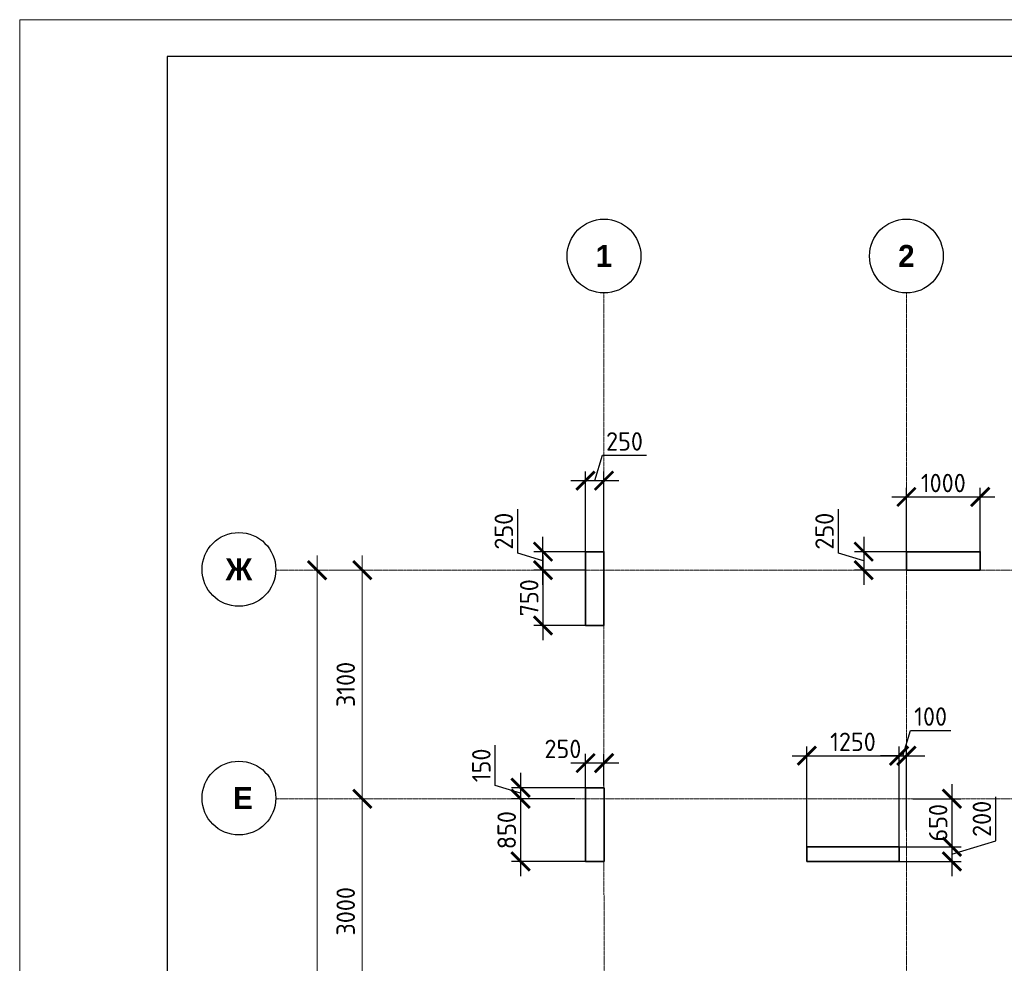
# Model space of a CAD drawing. Header units: millimetres. Extents: x 369815 to 1481759, y -423071 to -27917.
# Tile 30 of 256: x 436521 to 449869, y -301670 to -288878. Entities that reach past the tile are written whole.
import ezdxf

# ---------------------------------------------------------------- set-up
doc = ezdxf.new("R2010")
doc.units = ezdxf.units.MM
doc.linetypes.add('______5', pattern=[1100, 800, -100, 100, -100])
doc.linetypes.add('осевая', pattern=[50.8, 31.75, -6.35, 6.35, -6.35])
doc.layers.add('Колонна_ бетон', color=7, linetype='Continuous', lineweight=50, true_color=0xb4b496)
for name, color, linetype, lineweight in [('Оси', 40, '______5', 18), ('размер', 1, 'Continuous', 25), ('РАЗМЕРЫ', 1, 'Continuous', 9), ('ТОНКИЕ', 7, 'Continuous', 9)]:
    doc.layers.add(name, color=color, linetype=linetype, lineweight=lineweight)
doc.layers.add('ТОЛСТЫЕ_ОСНОВНЫЕ', color=6, linetype='Continuous')
doc.styles.add('Century Gothic', font='GOTHIC.TTF')
doc.styles.add('GOST-2.304_Type-B', font='GOST_Common.ttf')
doc.dimstyles.new('СПДС', dxfattribs={"dimscale": 100, "dimtxt": 2.5, "dimasz": 2.5, "dimexe": 1.25, "dimexo": 0, "dimtad": 1, "dimdec": 0, "dimtxsty": 'GOST-2.304_Type-B', "dimblk": 'ARCHTICK', "dimcen": 2.5, "dimdle": 2, "dimadec": 0, "dimazin": 2, "dimtfac": 0.75, "dimtdec": 0, "dimtmove": 1, "dimatfit": 3, "dimfxl": 1, "dimtolj": 1, "dimarcsym": 1})

# ---------------------------------------------------------------- blocks, each defined once
blk = doc.blocks.new('_ArchTick')
at = {"color": 0, "linetype": 'ByBlock', "const_width": 0.15}
blk.add_lwpolyline([(-0.5, -0.5), (0.5, 0.5)], dxfattribs=at)
blk = doc.blocks.new('*D2368')
at = {"color": 0, "lineweight": -2, "transparency": 16777216}
for p, q in [((979756, -14893), (979756, 1907)), ((979756, 1707), (979881, 1707)), ((979756, -14693), (979881, -14693))]:
    blk.add_line(p, q, dxfattribs=at)
at = {"layer": 'DEFPOINTS', "color": 0, "transparency": 16777216}
for p in [(979756, 1707), (979756, 1707), (979756, -14693)]:
    blk.add_point(p, dxfattribs=at)
at = {"color": 0, "lineweight": -2, "transparency": 16777216, "xscale": 250, "yscale": 250, "zscale": 250}
for p, rotation in [((979756, 1707), 90), ((979756, -14693), 270)]:
    blk.add_blockref('_ArchTick', p, dxfattribs=dict(at, rotation=rotation))
at = {"color": 0, "transparency": 16777216, "insert": (979531, -6851), "char_height": 250, "width": 104166.67, "attachment_point": 5, "rotation": 90, "style": 'GOST-2.304_Type-B'}
blk.add_mtext('\\A1;16400', dxfattribs=at)
blk = doc.blocks.new('NSY101')
at = {"color": 0, "linetype": 'ByBlock', "lineweight": -2}
blk.add_circle((0, 0), 50, dxfattribs=at)
blk = doc.blocks.new('СЛОЖНЫЙ_ОБЪЕКТ_0')
at = {"layer": 'Оси', "color": 16, "linetype": 'Continuous', "lineweight": 25, "transparency": 33554687, "xscale": 9.999999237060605, "yscale": 9.999999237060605, "zscale": 9.999999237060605}
blk.add_blockref('NSY101', (8813, -989), dxfattribs=at)
at = {"layer": 'Оси', "color": 16, "linetype": 'Continuous', "lineweight": 25, "transparency": 33554687, "insert": (8813, -989), "char_height": 300, "width": 385, "attachment_point": 5, "style": 'Century Gothic'}
blk.add_mtext('\\A1;{\\fCentury Gothic|i0|b1;\\H300.000000;\\W1.000000;\\C16;2}\\P', dxfattribs=at)
blk = doc.blocks.new('СЛОЖНЫЙ_ОБЪЕКТ_28')
at = {"layer": 'Оси', "color": 16, "linetype": 'Continuous', "lineweight": 25, "transparency": 33554687, "xscale": 9.999999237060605, "yscale": 9.999999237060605, "zscale": 9.999999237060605}
blk.add_blockref('NSY101', (-12319, -3597), dxfattribs=at)
at = {"layer": 'Оси', "color": 16, "linetype": 'Continuous', "lineweight": 25, "transparency": 33554687, "insert": (-12319, -3597), "char_height": 300, "width": 540, "attachment_point": 5, "style": 'Century Gothic'}
blk.add_mtext('\\A1;{\\fCentury Gothic|i0|b1;\\H300.000000;\\W1.000000;\\C16;Ж}\\P', dxfattribs=at)
blk = doc.blocks.new('СЛОЖНЫЙ_ОБЪЕКТ_43')
at = {"layer": 'Оси', "color": 16, "linetype": 'Continuous', "lineweight": 25, "transparency": 33554687, "xscale": 9.999999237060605, "yscale": 9.999999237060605, "zscale": 9.999999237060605}
blk.add_blockref('NSY101', (5133, -989), dxfattribs=at)
at = {"layer": 'Оси', "color": 16, "linetype": 'Continuous', "lineweight": 25, "transparency": 33554687, "insert": (5133, -989), "char_height": 300, "width": 385, "attachment_point": 5, "style": 'Century Gothic'}
blk.add_mtext('\\A1;{\\fCentury Gothic|i0|b1;\\H300.000000;\\W1.000000;\\C16;1}\\P', dxfattribs=at)
blk = doc.blocks.new('СЛОЖНЫЙ_ОБЪЕКТ_62')
at = {"layer": 'Оси', "color": 16, "linetype": 'Continuous', "lineweight": 25, "transparency": 33554687, "xscale": 9.999999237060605, "yscale": 9.999999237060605, "zscale": 9.999999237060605}
blk.add_blockref('NSY101', (-12319, -6697), dxfattribs=at)
at = {"layer": 'Оси', "color": 16, "linetype": 'Continuous', "lineweight": 25, "transparency": 33554687, "insert": (-12319, -6697), "char_height": 300, "width": 480, "attachment_point": 5, "style": 'Century Gothic'}
blk.add_mtext('\\A1;{\\fCentury Gothic|i0|b1;\\H300.000000;\\W1.000000;\\C16; Е}\\P', dxfattribs=at)
blk = doc.blocks.new('*D2353')
at = {"color": 0, "lineweight": -2, "transparency": 16777216}
for p, q in [((980369, -4593), (980369, -1193)), ((980369, -1393), (980494, -1393)), ((980369, -4393), (980494, -4393))]:
    blk.add_line(p, q, dxfattribs=at)
at = {"layer": 'DEFPOINTS', "color": 0, "transparency": 16777216}
for p in [(980369, -1393), (980369, -1393), (980369, -4393)]:
    blk.add_point(p, dxfattribs=at)
at = {"color": 0, "lineweight": -2, "transparency": 16777216, "xscale": 250, "yscale": 250, "zscale": 250}
for p, rotation in [((980369, -1393), 90), ((980369, -4393), 270)]:
    blk.add_blockref('_ArchTick', p, dxfattribs=dict(at, rotation=rotation))
at = {"color": 0, "transparency": 16777216, "insert": (980144, -2918), "char_height": 250, "width": 83333.33, "attachment_point": 5, "rotation": 90, "style": 'GOST-2.304_Type-B'}
blk.add_mtext('\\A1;3000', dxfattribs=at)
blk = doc.blocks.new('*D2354')
at = {"color": 0, "lineweight": -2, "transparency": 16777216}
for p, q in [((980369, -1593), (980369, 1907)), ((979945, 1707), (980494, 1707)), ((980369, -1393), (980494, -1393))]:
    blk.add_line(p, q, dxfattribs=at)
at = {"layer": 'DEFPOINTS', "color": 0, "transparency": 16777216}
for p in [(979945, 1707), (980369, 1707), (980369, -1393)]:
    blk.add_point(p, dxfattribs=at)
at = {"color": 0, "lineweight": -2, "transparency": 16777216, "xscale": 250, "yscale": 250, "zscale": 250}
for p, rotation in [((980369, 1707), 90), ((980369, -1393), 270)]:
    blk.add_blockref('_ArchTick', p, dxfattribs=dict(at, rotation=rotation))
at = {"color": 0, "transparency": 16777216, "insert": (980144, 157), "char_height": 250, "width": 83333.33, "attachment_point": 5, "rotation": 90, "style": 'GOST-2.304_Type-B'}
blk.add_mtext('\\A1;3100', dxfattribs=at)
blk = doc.blocks.new('*D1406')
at = {"layer": 'DEFPOINTS', "color": 0, "transparency": 16777216}
for p in [(444192, -299290, 360), (443311, -299440), (444047, -299440)]:
    blk.add_point(p, dxfattribs=at)
at = {"layer": 'РАЗМЕРЫ', "color": 0, "lineweight": -2, "transparency": 16777216}
for p, q in [((442967, -299262), (442967, -298712)), ((443311, -299090), (443311, -299640)), ((443311, -299365), (442967, -299262)), ((444192, -299290), (443186, -299290)), ((444047, -299440), (443186, -299440))]:
    blk.add_line(p, q, dxfattribs=at)
at = {"layer": 'РАЗМЕРЫ', "color": 0, "lineweight": -2, "transparency": 16777216, "xscale": 250, "yscale": 250, "zscale": 250}
for p, rotation in [((443311, -299290), 90), ((443311, -299440), 270)]:
    blk.add_blockref('_ArchTick', p, dxfattribs=dict(at, rotation=rotation))
at = {"layer": 'РАЗМЕРЫ', "color": 0, "transparency": 16777216, "insert": (442779, -298987), "char_height": 250, "attachment_point": 5, "rotation": 90, "style": 'GOST-2.304_Type-B'}
blk.add_mtext('\\A1;150', dxfattribs=at)
blk = doc.blocks.new('*D1407')
at = {"layer": 'DEFPOINTS', "color": 0, "transparency": 16777216}
for p in [(443802, -299440), (443311, -300290), (444192, -300290, 360)]:
    blk.add_point(p, dxfattribs=at)
at = {"layer": 'РАЗМЕРЫ', "color": 0, "lineweight": -2, "transparency": 16777216}
for p, q in [((443311, -299240), (443311, -300490)), ((443802, -299440), (443186, -299440)), ((444192, -300290), (443186, -300290))]:
    blk.add_line(p, q, dxfattribs=at)
at = {"layer": 'РАЗМЕРЫ', "color": 0, "lineweight": -2, "transparency": 16777216, "xscale": 250, "yscale": 250, "zscale": 250}
for p, rotation in [((443311, -299440), 90), ((443311, -300290), 270)]:
    blk.add_blockref('_ArchTick', p, dxfattribs=dict(at, rotation=rotation))
at = {"layer": 'РАЗМЕРЫ', "color": 0, "transparency": 16777216, "insert": (443123, -299865), "char_height": 250, "attachment_point": 5, "rotation": 90, "style": 'GOST-2.304_Type-B'}
blk.add_mtext('\\A1;850', dxfattribs=at)
blk = doc.blocks.new('*D1408')
at = {"layer": 'DEFPOINTS', "color": 0, "transparency": 16777216}
for p in [(448442, -298856), (447192, -300140), (448442, -300140)]:
    blk.add_point(p, dxfattribs=at)
at = {"layer": 'РАЗМЕРЫ', "color": 0, "lineweight": -2, "transparency": 16777216}
for p, q in [((447192, -300140), (447192, -298731)), ((448442, -300140), (448442, -298731)), ((446992, -298856), (448642, -298856))]:
    blk.add_line(p, q, dxfattribs=at)
at = {"layer": 'РАЗМЕРЫ', "color": 0, "lineweight": -2, "transparency": 16777216, "xscale": 250, "yscale": 250, "zscale": 250, "rotation": 180}
blk.add_blockref('_ArchTick', (447192, -298856), dxfattribs=at)
at = {"layer": 'РАЗМЕРЫ', "color": 0, "lineweight": -2, "transparency": 16777216, "xscale": 250, "yscale": 250, "zscale": 250}
blk.add_blockref('_ArchTick', (448442, -298856), dxfattribs=at)
at = {"layer": 'РАЗМЕРЫ', "color": 0, "transparency": 16777216, "insert": (447817, -298668), "char_height": 250, "attachment_point": 5, "style": 'GOST-2.304_Type-B'}
blk.add_mtext('\\A1;1250', dxfattribs=at)
blk = doc.blocks.new('*D1409')
at = {"layer": 'DEFPOINTS', "color": 0, "transparency": 16777216}
for p in [(448542, -298856), (448442, -299861), (448542, -299861)]:
    blk.add_point(p, dxfattribs=at)
at = {"layer": 'РАЗМЕРЫ', "color": 0, "lineweight": -2, "transparency": 16777216}
for p, q in [((448492, -298856), (448595, -298512)), ((448595, -298512), (449145, -298512)), ((448442, -299861), (448442, -298731)), ((448542, -299861), (448542, -298731)), ((448442, -298856), (448192, -298856)), ((448442, -298856), (448542, -298856)), ((448542, -298856), (448792, -298856))]:
    blk.add_line(p, q, dxfattribs=at)
at = {"layer": 'РАЗМЕРЫ', "color": 0, "lineweight": -2, "transparency": 16777216, "xscale": 250, "yscale": 250, "zscale": 250}
blk.add_blockref('_ArchTick', (448442, -298856), dxfattribs=at)
at = {"layer": 'РАЗМЕРЫ', "color": 0, "lineweight": -2, "transparency": 16777216, "xscale": 250, "yscale": 250, "zscale": 250, "rotation": 180}
blk.add_blockref('_ArchTick', (448542, -298856), dxfattribs=at)
at = {"layer": 'РАЗМЕРЫ', "color": 0, "transparency": 16777216, "insert": (448870, -298325), "char_height": 250, "attachment_point": 5, "style": 'GOST-2.304_Type-B'}
blk.add_mtext('\\A1;100', dxfattribs=at)
blk = doc.blocks.new('*D1410')
at = {"layer": 'DEFPOINTS', "color": 0, "transparency": 16777216}
for p in [(448628, -299440, -560), (448442, -300090, -200), (449159, -300090)]:
    blk.add_point(p, dxfattribs=at)
at = {"layer": 'РАЗМЕРЫ', "color": 0, "lineweight": -2, "transparency": 16777216}
for p, q in [((449159, -299240), (449159, -300290)), ((448628, -299440), (449284, -299440)), ((448442, -300090), (449284, -300090))]:
    blk.add_line(p, q, dxfattribs=at)
at = {"layer": 'РАЗМЕРЫ', "color": 0, "lineweight": -2, "transparency": 16777216, "xscale": 250, "yscale": 250, "zscale": 250}
for p, rotation in [((449159, -299440), 90), ((449159, -300090), 270)]:
    blk.add_blockref('_ArchTick', p, dxfattribs=dict(at, rotation=rotation))
at = {"layer": 'РАЗМЕРЫ', "color": 0, "transparency": 16777216, "insert": (448972, -299765), "char_height": 250, "attachment_point": 5, "rotation": 90, "style": 'GOST-2.304_Type-B'}
blk.add_mtext('\\A1;650', dxfattribs=at)
blk = doc.blocks.new('*D1411')
at = {"layer": 'DEFPOINTS', "color": 0, "transparency": 16777216}
for p in [(448714, -300090), (448402, -300290, -200), (449159, -300290)]:
    blk.add_point(p, dxfattribs=at)
at = {"layer": 'РАЗМЕРЫ', "color": 0, "lineweight": -2, "transparency": 16777216}
for p, q in [((449753, -300012), (449753, -299412)), ((449159, -299890), (449159, -300490)), ((449159, -300190), (449753, -300012)), ((448714, -300090), (449284, -300090)), ((448402, -300290), (449284, -300290))]:
    blk.add_line(p, q, dxfattribs=at)
at = {"layer": 'РАЗМЕРЫ', "color": 0, "lineweight": -2, "transparency": 16777216, "xscale": 250, "yscale": 250, "zscale": 250}
for p, rotation in [((449159, -300090), 90), ((449159, -300290), 270)]:
    blk.add_blockref('_ArchTick', p, dxfattribs=dict(at, rotation=rotation))
at = {"layer": 'РАЗМЕРЫ', "color": 0, "transparency": 16777216, "insert": (449565, -299712), "char_height": 250, "attachment_point": 5, "rotation": 90, "style": 'GOST-2.304_Type-B'}
blk.add_mtext('\\A1;200', dxfattribs=at)
blk = doc.blocks.new('*D1397')
at = {"layer": 'DEFPOINTS', "color": 0, "transparency": 16777216}
for p in [(444192, -298956), (444442, -299258), (444192, -299340, -200)]:
    blk.add_point(p, dxfattribs=at)
at = {"layer": 'размер', "color": 0, "lineweight": -2, "transparency": 16777216}
for p, q in [((444192, -299340), (444192, -298831)), ((444442, -299258), (444442, -298831)), ((444642, -298956), (443992, -298956))]:
    blk.add_line(p, q, dxfattribs=at)
at = {"layer": 'размер', "color": 0, "lineweight": -2, "transparency": 16777216, "xscale": 250, "yscale": 250, "zscale": 250, "rotation": 180}
blk.add_blockref('_ArchTick', (444192, -298956), dxfattribs=at)
at = {"layer": 'размер', "color": 0, "lineweight": -2, "transparency": 16777216, "xscale": 250, "yscale": 250, "zscale": 250}
blk.add_blockref('_ArchTick', (444442, -298956), dxfattribs=at)
at = {"layer": 'размер', "color": 0, "transparency": 16777216, "insert": (443885, -298764), "char_height": 250, "attachment_point": 5, "style": 'GOST-2.304_Type-B'}
blk.add_mtext('\\A1;250', dxfattribs=at)
blk = doc.blocks.new('*D1599')
at = {"layer": 'DEFPOINTS', "color": 0, "transparency": 16777216}
for p in [(443615, -296090), (444192, -296090, -560), (444192, -296340, -560)]:
    blk.add_point(p, dxfattribs=at)
at = {"layer": 'РАЗМЕРЫ', "color": 0, "lineweight": -2, "transparency": 16777216}
for p, q in [((443272, -296112), (443272, -295512)), ((443615, -296540), (443615, -295890)), ((443615, -296215), (443272, -296112)), ((444192, -296090), (443490, -296090)), ((444192, -296340), (443490, -296340))]:
    blk.add_line(p, q, dxfattribs=at)
at = {"layer": 'РАЗМЕРЫ', "color": 0, "lineweight": -2, "transparency": 16777216, "xscale": 250, "yscale": 250, "zscale": 250}
for p, rotation in [((443615, -296090), 90), ((443615, -296340), 270)]:
    blk.add_blockref('_ArchTick', p, dxfattribs=dict(at, rotation=rotation))
at = {"layer": 'РАЗМЕРЫ', "color": 0, "transparency": 16777216, "insert": (443084, -295812), "char_height": 250, "attachment_point": 5, "rotation": 90, "style": 'GOST-2.304_Type-B'}
blk.add_mtext('\\A1;250', dxfattribs=at)
blk = doc.blocks.new('*D1600')
at = {"layer": 'DEFPOINTS', "color": 0, "transparency": 16777216}
for p in [(444192, -296340, -560), (443615, -297090), (444192, -297090, -560)]:
    blk.add_point(p, dxfattribs=at)
at = {"layer": 'РАЗМЕРЫ', "color": 0, "lineweight": -2, "transparency": 16777216}
for p, q in [((443615, -296140), (443615, -297290)), ((444192, -296340), (443490, -296340)), ((444192, -297090), (443490, -297090))]:
    blk.add_line(p, q, dxfattribs=at)
at = {"layer": 'РАЗМЕРЫ', "color": 0, "lineweight": -2, "transparency": 16777216, "xscale": 250, "yscale": 250, "zscale": 250}
for p, rotation in [((443615, -296340), 90), ((443615, -297090), 270)]:
    blk.add_blockref('_ArchTick', p, dxfattribs=dict(at, rotation=rotation))
at = {"layer": 'РАЗМЕРЫ', "color": 0, "transparency": 16777216, "insert": (443428, -296715), "char_height": 250, "attachment_point": 5, "rotation": 90, "style": 'GOST-2.304_Type-B'}
blk.add_mtext('\\A1;750', dxfattribs=at)
blk = doc.blocks.new('*D1601')
at = {"layer": 'DEFPOINTS', "color": 0, "transparency": 16777216}
for p in [(444442, -295127), (444192, -296090), (444442, -296090, -560)]:
    blk.add_point(p, dxfattribs=at)
at = {"layer": 'РАЗМЕРЫ', "color": 0, "lineweight": -2, "transparency": 16777216}
for p, q in [((444317, -295127), (444420, -294783)), ((444420, -294783), (445020, -294783)), ((443992, -295127), (444642, -295127)), ((444192, -296090), (444192, -295002)), ((444442, -296090), (444442, -295002))]:
    blk.add_line(p, q, dxfattribs=at)
at = {"layer": 'РАЗМЕРЫ', "color": 0, "lineweight": -2, "transparency": 16777216, "xscale": 250, "yscale": 250, "zscale": 250, "rotation": 180}
blk.add_blockref('_ArchTick', (444192, -295127), dxfattribs=at)
at = {"layer": 'РАЗМЕРЫ', "color": 0, "lineweight": -2, "transparency": 16777216, "xscale": 250, "yscale": 250, "zscale": 250}
blk.add_blockref('_ArchTick', (444442, -295127), dxfattribs=at)
at = {"layer": 'РАЗМЕРЫ', "color": 0, "transparency": 16777216, "insert": (444720, -294595), "char_height": 250, "attachment_point": 5, "style": 'GOST-2.304_Type-B'}
blk.add_mtext('\\A1;250', dxfattribs=at)
blk = doc.blocks.new('*D1602')
at = {"layer": 'DEFPOINTS', "color": 0, "transparency": 16777216}
for p in [(449542, -295347), (448542, -296090, -560), (449542, -296090, -560)]:
    blk.add_point(p, dxfattribs=at)
at = {"layer": 'РАЗМЕРЫ', "color": 0, "lineweight": -2, "transparency": 16777216}
for p, q in [((448542, -296090), (448542, -295222)), ((449542, -296090), (449542, -295222)), ((448342, -295347), (449742, -295347))]:
    blk.add_line(p, q, dxfattribs=at)
at = {"layer": 'РАЗМЕРЫ', "color": 0, "lineweight": -2, "transparency": 16777216, "xscale": 250, "yscale": 250, "zscale": 250, "rotation": 180}
blk.add_blockref('_ArchTick', (448542, -295347), dxfattribs=at)
at = {"layer": 'РАЗМЕРЫ', "color": 0, "lineweight": -2, "transparency": 16777216, "xscale": 250, "yscale": 250, "zscale": 250}
blk.add_blockref('_ArchTick', (449542, -295347), dxfattribs=at)
at = {"layer": 'РАЗМЕРЫ', "color": 0, "transparency": 16777216, "insert": (449042, -295159), "char_height": 250, "attachment_point": 5, "style": 'GOST-2.304_Type-B'}
blk.add_mtext('\\A1;1000', dxfattribs=at)
blk = doc.blocks.new('*D1603')
at = {"layer": 'DEFPOINTS', "color": 0, "transparency": 16777216}
for p in [(448760, -296090, -560), (447963, -296340), (448698, -296340, -560)]:
    blk.add_point(p, dxfattribs=at)
at = {"layer": 'РАЗМЕРЫ', "color": 0, "lineweight": -2, "transparency": 16777216}
for p, q in [((447619, -296112), (447619, -295512)), ((447963, -295890), (447963, -296540)), ((447963, -296215), (447619, -296112)), ((448760, -296090), (447838, -296090)), ((448698, -296340), (447838, -296340))]:
    blk.add_line(p, q, dxfattribs=at)
at = {"layer": 'РАЗМЕРЫ', "color": 0, "lineweight": -2, "transparency": 16777216, "xscale": 250, "yscale": 250, "zscale": 250}
for p, rotation in [((447963, -296090), 90), ((447963, -296340), 270)]:
    blk.add_blockref('_ArchTick', p, dxfattribs=dict(at, rotation=rotation))
at = {"layer": 'РАЗМЕРЫ', "color": 0, "transparency": 16777216, "insert": (447432, -295812), "char_height": 250, "attachment_point": 5, "rotation": 90, "style": 'GOST-2.304_Type-B'}
blk.add_mtext('\\A1;250', dxfattribs=at)
blk = doc.blocks.new('*U133')
at = {"layer": 'ТОЛСТЫЕ_ОСНОВНЫЕ', "color": 6}
blk.add_lwpolyline([(20, 5), (589, 5), (589, 415), (20, 415)], close=True, dxfattribs=at)
at = {"layer": 'ТОНКИЕ'}
blk.add_lwpolyline([(0, 0), (594, 0), (594, 420), (0, 420)], close=True, dxfattribs=at)
blk = doc.blocks.new('оси2')
at = {"layer": 'Оси', "color": 16, "linetype": 'осевая', "lineweight": 0, "ltscale": 0.5, "transparency": 33554687}
for p, q in [((983645.5, 5465.4), (983645.8, -20755.1)), ((987745.5, 5465.4), (987745.5, -20739.3)), ((979200, 1707.1), (1032582.1, 1707.1)), ((979200, -1392.9), (1032582.1, -1392.9))]:
    blk.add_line(p, q, dxfattribs=at)
at = {"layer": 'Оси', "color": 16, "linetype": 'Continuous', "lineweight": 25, "transparency": 33554687}
for name, p in [('СЛОЖНЫЙ_ОБЪЕКТ_43', (978512.5, 6954.9)), ('СЛОЖНЫЙ_ОБЪЕКТ_0', (978932, 6954.9)), ('СЛОЖНЫЙ_ОБЪЕКТ_28', (991015, 5314)), ('СЛОЖНЫЙ_ОБЪЕКТ_62', (991015, 5314))]:
    blk.add_blockref(name, p, dxfattribs=at)
for base, p1, p2, picture, middle in [((979756.2, 1707.1), (979756.2, -14692.9), (979756.2, 1707.1), '*D2368', (979756.2, -6851.5)), ((980368.8, 1707.1), (980368.8, -1392.9), (979945.2, 1707.1), '*D2354', (980368.8, 157.1)), ((980368.8, -1392.9), (980368.8, -4392.9), (980368.8, -1392.9), '*D2353', (980368.8, -2918))]:
    dim = blk.add_linear_dim(base=base, p1=p1, p2=p2, angle=90, dimstyle='СПДС', override={"dimgap": 1})
    dim.commit()
    dim.dimension.update_dxf_attribs({"geometry": picture, "text_midpoint": middle, "dimtype": 160})

msp = doc.modelspace()

# ---------------------------------------------------------------- linework, layer by layer
at = {"layer": 'Колонна_ бетон', "color": 180, "linetype": 'Continuous', "lineweight": 35, "transparency": 33554687}
for p, q in [((444191.9, -300290.3, -200), (444191.9, -299290.3, -200)), ((444191.9, -299290.3, -200), (444442.1, -299290.3, -560)), ((444442.1, -299290.3, -400), (444442.1, -300290.3, -400)), ((447191.9, -300090.3, -200), (447191.9, -300290.3, -200)), ((447191.9, -300090.3, -200), (448441.9, -300090.3, -200)), ((448441.9, -300090.3, -200), (448441.9, -300290.3, -200)), ((444442.1, -300290.3, -200), (444191.9, -300290.3, -200)), ((447191.9, -300290.3, -200), (448441.9, -300290.3, -200))]:
    msp.add_line(p, q, dxfattribs=at)
at = {"layer": 'Колонна_ бетон', "color": 180, "linetype": 'Continuous', "lineweight": 35, "transparency": 33554687, "elevation": -560}
for points in [[(444192, -296090.3), (444442, -296090.3), (444442, -297090.3), (444192, -297090.3)], [(448542, -296090.3), (449542, -296090.3), (449542, -296340.3), (448542, -296340.3)]]:
    msp.add_lwpolyline(points, close=True, dxfattribs=at)

# ---------------------------------------------------------------- block references
at = {"xscale": 100, "yscale": 100, "zscale": 100}
msp.add_blockref('*U133', (436520.8, -330877.6, 3100), dxfattribs=at)
at = {"layer": 'РАЗМЕРЫ'}
msp.add_blockref('оси2', (-539203.5, -298047.4, -560), dxfattribs=at)

# ---------------------------------------------------------------- dimensions: what is measured, and where the dimension line sits
at = {"layer": 'размер', "color": 146, "true_color": 0x006272}
dim = msp.add_linear_dim(base=(444192, -298956.1, -360), p1=(444442.1, -299258.4, -360), p2=(444192, -299340.3, -560), dimstyle='СПДС', dxfattribs=at)
dim.commit()
dim.dimension.update_dxf_attribs({"geometry": '*D1397', "text_midpoint": (443884.6, -298951.4, -360), "dimtype": 160})
at = {"layer": 'РАЗМЕРЫ', "color": 146}
for base, p1, p2, picture, middle in [((444442, -295126.7), (444192, -296090.3), (444442, -296090.3, -560), '*D1601', (444482.6, -294595.4)), ((449542, -295346.7), (448542, -296090.3, -560), (449542, -296090.3, -560), '*D1602', (449042, -295159.2))]:
    dim = msp.add_linear_dim(base=base, p1=p1, p2=p2, dimstyle='СПДС', dxfattribs=at)
    dim.commit()
    dim.dimension.update_dxf_attribs({"geometry": picture, "text_midpoint": middle})
for base, p1, p2, picture, middle in [((443615.4, -296090.3), (444192, -296340.3, -560), (444192, -296090.3, -560), '*D1599', (443084.2, -296049.7)), ((447963.2, -296340.3), (448760.1, -296090.3, -560), (448697.9, -296340.3, -560), '*D1603', (447431.9, -296049.7)), ((443615.4, -297090.3), (444192, -296340.3, -560), (444192, -297090.3, -560), '*D1600', (443427.9, -296715.3))]:
    dim = msp.add_linear_dim(base=base, p1=p1, p2=p2, angle=90, dimstyle='СПДС', dxfattribs=at)
    dim.commit()
    dim.dimension.update_dxf_attribs({"geometry": picture, "text_midpoint": middle})
at = {"layer": 'РАЗМЕРЫ', "color": 146, "true_color": 0x006272}
for base, p1, p2, picture, middle in [((448541.9, -298856), (448442, -299861.5), (448541.9, -299861.5), '*D1409', (448657.6, -298324.7)), ((448442, -298856), (447192, -300140.3), (448442, -300140.3), '*D1408', (447817, -298668.5))]:
    dim = msp.add_linear_dim(base=base, p1=p1, p2=p2, dimstyle='СПДС', override={"dimtofl": 0}, dxfattribs=at)
    dim.commit()
    dim.dimension.update_dxf_attribs({"geometry": picture, "text_midpoint": middle})
for base, p1, p2, picture, middle in [((443310.6, -299440.3, -560), (444192, -299290.3, -200), (444046.6, -299440.3, -560), '*D1406', (442779.4, -299199.7, -560)), ((443310.6, -300290.3, -560), (443802.1, -299440.3, -560), (444192, -300290.3, -200), '*D1407', (443123.1, -299865.3, -560)), ((449159.1, -300090.3), (448627.9, -299440.3, -560), (448442, -300090.3, -200), '*D1410', (448971.6, -299765.3)), ((449159.1, -300290.3), (448714.1, -300090.3), (448401.7, -300290.3, -200), '*D1411', (449565.4, -299949.7))]:
    dim = msp.add_linear_dim(base=base, p1=p1, p2=p2, angle=90, dimstyle='СПДС', override={"dimtofl": 0}, dxfattribs=at)
    dim.commit()
    dim.dimension.update_dxf_attribs({"geometry": picture, "text_midpoint": middle})

doc.saveas('drawing.dxf')
